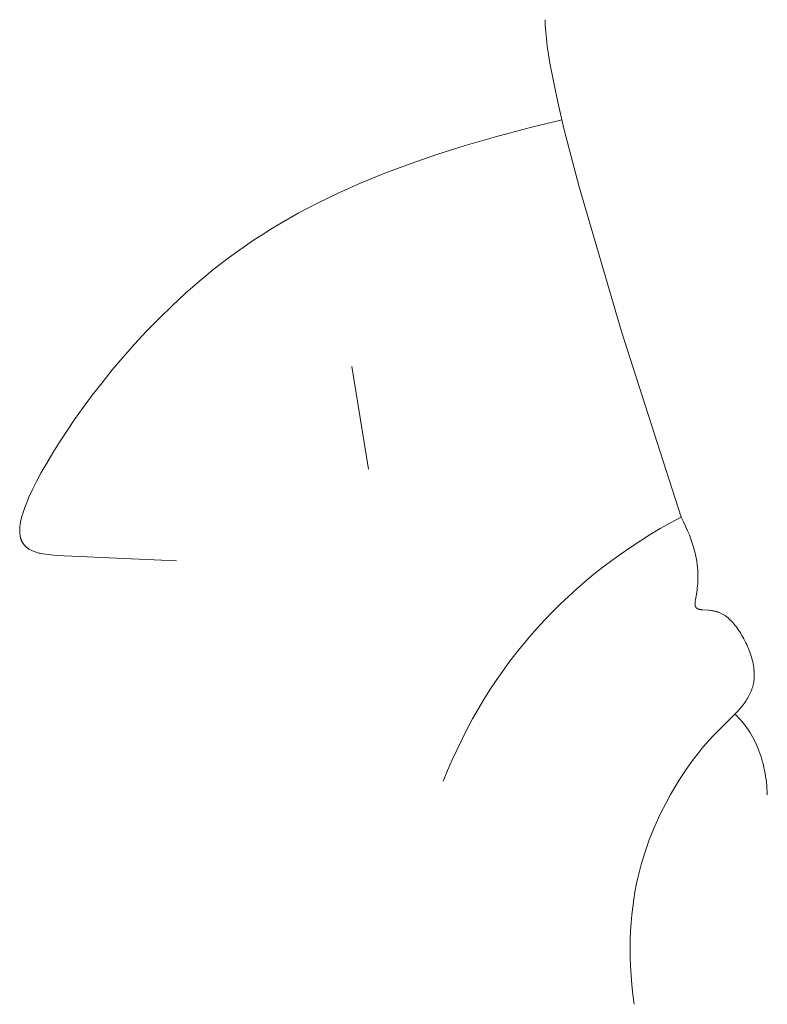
# Model space of a CAD drawing. Header units: millimetres. Extents: x -1459 to 125, y -3469 to 122.
# Tile 129 of 199: x -76 to -64, y -2988 to -2972. Entities that reach past the tile are written whole.
import ezdxf

# ---------------------------------------------------------------- set-up
doc = ezdxf.new("R2010")
doc.units = ezdxf.units.MM
doc.header["$MEASUREMENT"] = 0
doc.layers.add('Layer 1', color=7, linetype='Continuous')

msp = doc.modelspace()

# ---------------------------------------------------------------- linework, layer by layer
at = {"layer": 'Layer 1', "color": 5, "lineweight": 9}
for points, knots in [([(-67.6749, -2971.5928), (-67.6749, -2971.5928), (-67.6744, -2971.6375), (-67.6744, -2971.6375), (-67.6744, -2971.6375), (-67.6728, -2971.6847), (-67.6728, -2971.6847), (-67.6728, -2971.6847), (-67.6701, -2971.7345), (-67.6701, -2971.7345), (-67.6701, -2971.7345), (-67.6664, -2971.7869), (-67.6664, -2971.7869), (-67.6664, -2971.7869), (-67.6556, -2971.8994), (-67.6556, -2971.8994), (-67.6556, -2971.8994), (-67.6406, -2972.0222), (-67.6406, -2972.0222), (-67.6406, -2972.0222), (-67.6213, -2972.1553), (-67.6213, -2972.1553), (-67.6213, -2972.1553), (-67.5977, -2972.2987), (-67.5977, -2972.2987), (-67.5977, -2972.2987), (-67.5376, -2972.6163), (-67.5376, -2972.6163), (-67.5376, -2972.6163), (-67.4603, -2972.9752), (-67.4603, -2972.9752), (-67.4603, -2972.9752), (-67.3658, -2973.3753), (-67.3658, -2973.3753), (-67.3658, -2973.3753), (-67.1254, -2974.2991), (-67.1254, -2974.2991), (-67.1254, -2974.2991), (-66.4385, -2976.641), (-66.4385, -2976.641), (-66.4385, -2976.641), (-65.4769, -2979.6422), (-65.4769, -2979.6422), (-65.4769, -2979.6422), (-65.646, -2979.7345), (-65.646, -2979.7345), (-65.646, -2979.7345), (-65.8121, -2979.8295), (-65.8121, -2979.8295), (-65.8121, -2979.8295), (-65.9749, -2979.9271), (-65.9749, -2979.9271), (-65.9749, -2979.9271), (-66.1346, -2980.0274), (-66.1346, -2980.0274), (-66.1346, -2980.0274), (-66.2912, -2980.1304), (-66.2912, -2980.1304), (-66.2912, -2980.1304), (-66.4446, -2980.2361), (-66.4446, -2980.2361), (-66.4446, -2980.2361), (-66.5948, -2980.3444), (-66.5948, -2980.3444), (-66.5948, -2980.3444), (-66.7419, -2980.4553), (-66.7419, -2980.4553), (-66.7419, -2980.4553), (-66.8858, -2980.569), (-66.8858, -2980.569), (-66.8858, -2980.569), (-67.0266, -2980.6853), (-67.0266, -2980.6853), (-67.0266, -2980.6853), (-67.1642, -2980.8043), (-67.1642, -2980.8043), (-67.1642, -2980.8043), (-67.2987, -2980.9259), (-67.2987, -2980.9259), (-67.2987, -2980.9259), (-67.43, -2981.0502), (-67.43, -2981.0502), (-67.43, -2981.0502), (-67.5581, -2981.1772), (-67.5581, -2981.1772), (-67.5581, -2981.1772), (-67.6831, -2981.3068), (-67.6831, -2981.3068), (-67.6831, -2981.3068), (-67.805, -2981.4391), (-67.805, -2981.4391), (-67.805, -2981.4391), (-67.9237, -2981.5741), (-67.9237, -2981.5741), (-67.9237, -2981.5741), (-68.0392, -2981.7117), (-68.0392, -2981.7117), (-68.0392, -2981.7117), (-68.1516, -2981.852), (-68.1516, -2981.852), (-68.1516, -2981.852), (-68.2608, -2981.995), (-68.2608, -2981.995), (-68.2608, -2981.995), (-68.3668, -2982.1406), (-68.3668, -2982.1406), (-68.3668, -2982.1406), (-68.4698, -2982.2889), (-68.4698, -2982.2889), (-68.4698, -2982.2889), (-68.5695, -2982.4399), (-68.5695, -2982.4399), (-68.5695, -2982.4399), (-68.6661, -2982.5935), (-68.6661, -2982.5935), (-68.6661, -2982.5935), (-68.7596, -2982.7498), (-68.7596, -2982.7498), (-68.7596, -2982.7498), (-68.8498, -2982.9087), (-68.8498, -2982.9087), (-68.8498, -2982.9087), (-68.937, -2983.0704), (-68.937, -2983.0704), (-68.937, -2983.0704), (-69.021, -2983.2346), (-69.021, -2983.2346), (-69.021, -2983.2346), (-69.1018, -2983.4016), (-69.1018, -2983.4016), (-69.1018, -2983.4016), (-69.1794, -2983.5712), (-69.1794, -2983.5712), (-69.1794, -2983.5712), (-69.254, -2983.7435), (-69.254, -2983.7435), (-69.254, -2983.7435), (-69.3253, -2983.9185), (-69.3253, -2983.9185)], [0, 0, 0, 0, 0.0217391, 0.0217391, 0.0217391, 0.0434783, 0.0434783, 0.0434783, 0.0652174, 0.0652174, 0.0652174, 0.0869565, 0.0869565, 0.0869565, 0.1086957, 0.1086957, 0.1086957, 0.1304348, 0.1304348, 0.1304348, 0.1521739, 0.1521739, 0.1521739, 0.173913, 0.173913, 0.173913, 0.1956522, 0.1956522, 0.1956522, 0.2173913, 0.2173913, 0.2173913, 0.2391304, 0.2391304, 0.2391304, 0.2608696, 0.2608696, 0.2608696, 0.2826087, 0.2826087, 0.2826087, 0.3043478, 0.3043478, 0.3043478, 0.326087, 0.326087, 0.326087, 0.3478261, 0.3478261, 0.3478261, 0.3695652, 0.3695652, 0.3695652, 0.3913043, 0.3913043, 0.3913043, 0.4130435, 0.4130435, 0.4130435, 0.4347826, 0.4347826, 0.4347826, 0.4565217, 0.4565217, 0.4565217, 0.4782609, 0.4782609, 0.4782609, 0.5, 0.5, 0.5, 0.5217391, 0.5217391, 0.5217391, 0.5434783, 0.5434783, 0.5434783, 0.5652174, 0.5652174, 0.5652174, 0.5869565, 0.5869565, 0.5869565, 0.6086957, 0.6086957, 0.6086957, 0.6304348, 0.6304348, 0.6304348, 0.6521739, 0.6521739, 0.6521739, 0.673913, 0.673913, 0.673913, 0.6956522, 0.6956522, 0.6956522, 0.7173913, 0.7173913, 0.7173913, 0.7391304, 0.7391304, 0.7391304, 0.7608696, 0.7608696, 0.7608696, 0.7826087, 0.7826087, 0.7826087, 0.8043478, 0.8043478, 0.8043478, 0.826087, 0.826087, 0.826087, 0.8478261, 0.8478261, 0.8478261, 0.8695652, 0.8695652, 0.8695652, 0.8913043, 0.8913043, 0.8913043, 0.9130435, 0.9130435, 0.9130435, 0.9347826, 0.9347826, 0.9347826, 0.9565217, 0.9565217, 0.9565217, 0.9782609, 0.9782609, 0.9782609, 1, 1, 1, 1]), ([(-67.4053, -2973.2117), (-67.4053, -2973.2117), (-67.9585, -2973.3487), (-67.9585, -2973.3487), (-67.9585, -2973.3487), (-68.4792, -2973.4885), (-68.4792, -2973.4885), (-68.4792, -2973.4885), (-68.9691, -2973.6313), (-68.9691, -2973.6313), (-68.9691, -2973.6313), (-69.4297, -2973.7771), (-69.4297, -2973.7771), (-69.4297, -2973.7771), (-69.8627, -2973.9262), (-69.8627, -2973.9262), (-69.8627, -2973.9262), (-70.2697, -2974.0787), (-70.2697, -2974.0787), (-70.2697, -2974.0787), (-70.6523, -2974.2347), (-70.6523, -2974.2347), (-70.6523, -2974.2347), (-71.0122, -2974.3943), (-71.0122, -2974.3943), (-71.0122, -2974.3943), (-71.3509, -2974.5578), (-71.3509, -2974.5578), (-71.3509, -2974.5578), (-71.6701, -2974.7252), (-71.6701, -2974.7252), (-71.6701, -2974.7252), (-71.9714, -2974.8967), (-71.9714, -2974.8967), (-71.9714, -2974.8967), (-72.1159, -2974.9841), (-72.1159, -2974.9841), (-72.1159, -2974.9841), (-72.2565, -2975.0725), (-72.2565, -2975.0725), (-72.2565, -2975.0725), (-72.3934, -2975.162), (-72.3934, -2975.162), (-72.3934, -2975.162), (-72.5269, -2975.2527), (-72.5269, -2975.2527), (-72.5269, -2975.2527), (-72.7843, -2975.4373), (-72.7843, -2975.4373), (-72.7843, -2975.4373), (-73.0303, -2975.6267), (-73.0303, -2975.6267), (-73.0303, -2975.6267), (-73.2665, -2975.8209), (-73.2665, -2975.8209), (-73.2665, -2975.8209), (-73.4942, -2976.0198), (-73.4942, -2976.0198), (-73.4942, -2976.0198), (-73.7137, -2976.2227), (-73.7137, -2976.2227), (-73.7137, -2976.2227), (-73.9246, -2976.4286), (-73.9246, -2976.4286), (-73.9246, -2976.4286), (-74.127, -2976.6364), (-74.127, -2976.6364), (-74.127, -2976.6364), (-74.3206, -2976.8452), (-74.3206, -2976.8452), (-74.3206, -2976.8452), (-74.5053, -2977.054), (-74.5053, -2977.054), (-74.5053, -2977.054), (-74.6809, -2977.2618), (-74.6809, -2977.2618), (-74.6809, -2977.2618), (-74.8473, -2977.4676), (-74.8473, -2977.4676), (-74.8473, -2977.4676), (-75.0044, -2977.6704), (-75.0044, -2977.6704), (-75.0044, -2977.6704), (-75.1519, -2977.8692), (-75.1519, -2977.8692), (-75.1519, -2977.8692), (-75.2898, -2978.0629), (-75.2898, -2978.0629), (-75.2898, -2978.0629), (-75.4179, -2978.2507), (-75.4179, -2978.2507), (-75.4179, -2978.2507), (-75.5361, -2978.4315), (-75.5361, -2978.4315), (-75.5361, -2978.4315), (-75.6441, -2978.6043), (-75.6441, -2978.6043), (-75.6441, -2978.6043), (-75.7419, -2978.7682), (-75.7419, -2978.7682), (-75.7419, -2978.7682), (-75.8293, -2978.922), (-75.8293, -2978.922), (-75.8293, -2978.922), (-75.9062, -2979.0651), (-75.9062, -2979.0651), (-75.9062, -2979.0651), (-75.9729, -2979.1977), (-75.9729, -2979.1977), (-75.9729, -2979.1977), (-76.0297, -2979.3201), (-76.0297, -2979.3201), (-76.0297, -2979.3201), (-76.0544, -2979.3776), (-76.0544, -2979.3776), (-76.0544, -2979.3776), (-76.0768, -2979.4327), (-76.0768, -2979.4327), (-76.0768, -2979.4327), (-76.0969, -2979.4855), (-76.0969, -2979.4855), (-76.0969, -2979.4855), (-76.1147, -2979.5361), (-76.1147, -2979.5361), (-76.1147, -2979.5361), (-76.1302, -2979.5844), (-76.1302, -2979.5844), (-76.1302, -2979.5844), (-76.1435, -2979.6305), (-76.1435, -2979.6305), (-76.1435, -2979.6305), (-76.1547, -2979.6744), (-76.1547, -2979.6744), (-76.1547, -2979.6744), (-76.1595, -2979.6956), (-76.1595, -2979.6956), (-76.1595, -2979.6956), (-76.1637, -2979.7163), (-76.1637, -2979.7163), (-76.1637, -2979.7163), (-76.1674, -2979.7365), (-76.1674, -2979.7365), (-76.1674, -2979.7365), (-76.1706, -2979.7562), (-76.1706, -2979.7562), (-76.1706, -2979.7562), (-76.1733, -2979.7754), (-76.1733, -2979.7754), (-76.1733, -2979.7754), (-76.1755, -2979.7941), (-76.1755, -2979.7941), (-76.1755, -2979.7941), (-76.1772, -2979.8123), (-76.1772, -2979.8123), (-76.1772, -2979.8123), (-76.1784, -2979.8301), (-76.1784, -2979.8301), (-76.1784, -2979.8301), (-76.1791, -2979.8473), (-76.1791, -2979.8473), (-76.1791, -2979.8473), (-76.1793, -2979.8642), (-76.1793, -2979.8642), (-76.1793, -2979.8642), (-76.179, -2979.8805), (-76.179, -2979.8805), (-76.179, -2979.8805), (-76.1782, -2979.8964), (-76.1782, -2979.8964), (-76.1782, -2979.8964), (-76.177, -2979.9119), (-76.177, -2979.9119), (-76.177, -2979.9119), (-76.1753, -2979.9269), (-76.1753, -2979.9269), (-76.1753, -2979.9269), (-76.1743, -2979.9343), (-76.1743, -2979.9343), (-76.1743, -2979.9343), (-76.1731, -2979.9415), (-76.1731, -2979.9415), (-76.1731, -2979.9415), (-76.1719, -2979.9487), (-76.1719, -2979.9487), (-76.1719, -2979.9487), (-76.1705, -2979.9557), (-76.1705, -2979.9557), (-76.1705, -2979.9557), (-76.169, -2979.9626), (-76.169, -2979.9626), (-76.169, -2979.9626), (-76.1674, -2979.9695), (-76.1674, -2979.9695), (-76.1674, -2979.9695), (-76.1657, -2979.9762), (-76.1657, -2979.9762), (-76.1657, -2979.9762), (-76.1639, -2979.9828), (-76.1639, -2979.9828), (-76.1639, -2979.9828), (-76.162, -2979.9893), (-76.162, -2979.9893), (-76.162, -2979.9893), (-76.1599, -2979.9958), (-76.1599, -2979.9958), (-76.1599, -2979.9958), (-76.1578, -2980.0021), (-76.1578, -2980.0021), (-76.1578, -2980.0021), (-76.1555, -2980.0083), (-76.1555, -2980.0083), (-76.1555, -2980.0083), (-76.1531, -2980.0144), (-76.1531, -2980.0144), (-76.1531, -2980.0144), (-76.1507, -2980.0205), (-76.1507, -2980.0205), (-76.1507, -2980.0205), (-76.1481, -2980.0264), (-76.1481, -2980.0264), (-76.1481, -2980.0264), (-76.1454, -2980.0322), (-76.1454, -2980.0322), (-76.1454, -2980.0322), (-76.1426, -2980.038), (-76.1426, -2980.038), (-76.1426, -2980.038), (-76.1397, -2980.0436), (-76.1397, -2980.0436), (-76.1397, -2980.0436), (-76.1367, -2980.0492), (-76.1367, -2980.0492), (-76.1367, -2980.0492), (-76.1335, -2980.0546), (-76.1335, -2980.0546), (-76.1335, -2980.0546), (-76.1303, -2980.06), (-76.1303, -2980.06), (-76.1303, -2980.06), (-76.127, -2980.0653), (-76.127, -2980.0653), (-76.127, -2980.0653), (-76.1236, -2980.0705), (-76.1236, -2980.0705), (-76.1236, -2980.0705), (-76.1201, -2980.0756), (-76.1201, -2980.0756), (-76.1201, -2980.0756), (-76.1164, -2980.0806), (-76.1164, -2980.0806), (-76.1164, -2980.0806), (-76.1127, -2980.0855), (-76.1127, -2980.0855), (-76.1127, -2980.0855), (-76.1089, -2980.0904), (-76.1089, -2980.0904), (-76.1089, -2980.0904), (-76.1049, -2980.0951), (-76.1049, -2980.0951), (-76.1049, -2980.0951), (-76.1009, -2980.0998), (-76.1009, -2980.0998), (-76.1009, -2980.0998), (-76.0968, -2980.1044), (-76.0968, -2980.1044), (-76.0968, -2980.1044), (-76.0926, -2980.1089), (-76.0926, -2980.1089), (-76.0926, -2980.1089), (-76.0882, -2980.1133), (-76.0882, -2980.1133), (-76.0882, -2980.1133), (-76.0838, -2980.1176), (-76.0838, -2980.1176), (-76.0838, -2980.1176), (-76.0793, -2980.1219), (-76.0793, -2980.1219), (-76.0793, -2980.1219), (-76.0747, -2980.126), (-76.0747, -2980.126), (-76.0747, -2980.126), (-76.07, -2980.1301), (-76.07, -2980.1301), (-76.07, -2980.1301), (-76.0652, -2980.1341), (-76.0652, -2980.1341), (-76.0652, -2980.1341), (-76.0603, -2980.1381), (-76.0603, -2980.1381), (-76.0603, -2980.1381), (-76.0553, -2980.1419), (-76.0553, -2980.1419), (-76.0553, -2980.1419), (-76.0502, -2980.1457), (-76.0502, -2980.1457), (-76.0502, -2980.1457), (-76.0451, -2980.1494), (-76.0451, -2980.1494), (-76.0451, -2980.1494), (-76.0398, -2980.153), (-76.0398, -2980.153), (-76.0398, -2980.153), (-76.029, -2980.1601), (-76.029, -2980.1601), (-76.029, -2980.1601), (-76.0179, -2980.1668), (-76.0179, -2980.1668), (-76.0179, -2980.1668), (-76.0064, -2980.1733), (-76.0064, -2980.1733), (-76.0064, -2980.1733), (-75.9945, -2980.1795), (-75.9945, -2980.1795), (-75.9945, -2980.1795), (-75.9823, -2980.1854), (-75.9823, -2980.1854), (-75.9823, -2980.1854), (-75.9697, -2980.1911), (-75.9697, -2980.1911), (-75.9697, -2980.1911), (-75.9567, -2980.1965), (-75.9567, -2980.1965), (-75.9567, -2980.1965), (-75.9432, -2980.2017), (-75.9432, -2980.2017), (-75.9432, -2980.2017), (-75.9293, -2980.2066), (-75.9293, -2980.2066), (-75.9293, -2980.2066), (-75.9149, -2980.2113), (-75.9149, -2980.2113), (-75.9149, -2980.2113), (-75.9001, -2980.2157), (-75.9001, -2980.2157), (-75.9001, -2980.2157), (-75.8847, -2980.22), (-75.8847, -2980.22), (-75.8847, -2980.22), (-75.8688, -2980.2241), (-75.8688, -2980.2241), (-75.8688, -2980.2241), (-75.8523, -2980.2279), (-75.8523, -2980.2279), (-75.8523, -2980.2279), (-75.8353, -2980.2316), (-75.8353, -2980.2316), (-75.8353, -2980.2316), (-75.7994, -2980.2383), (-75.7994, -2980.2383), (-75.7994, -2980.2383), (-75.7609, -2980.2444), (-75.7609, -2980.2444), (-75.7609, -2980.2444), (-75.7198, -2980.2499), (-75.7198, -2980.2499), (-75.7198, -2980.2499), (-75.6757, -2980.2549), (-75.6757, -2980.2549), (-75.6757, -2980.2549), (-75.5783, -2980.2634), (-75.5783, -2980.2634), (-75.5783, -2980.2634), (-73.6396, -2980.3509), (-73.6396, -2980.3509)], [0, 0, 0, 0, 0.0082645, 0.0082645, 0.0082645, 0.0165289, 0.0165289, 0.0165289, 0.0247934, 0.0247934, 0.0247934, 0.0330579, 0.0330579, 0.0330579, 0.0413223, 0.0413223, 0.0413223, 0.0495868, 0.0495868, 0.0495868, 0.0578512, 0.0578512, 0.0578512, 0.0661157, 0.0661157, 0.0661157, 0.0743802, 0.0743802, 0.0743802, 0.0826446, 0.0826446, 0.0826446, 0.0909091, 0.0909091, 0.0909091, 0.0991736, 0.0991736, 0.0991736, 0.107438, 0.107438, 0.107438, 0.1157025, 0.1157025, 0.1157025, 0.1239669, 0.1239669, 0.1239669, 0.1322314, 0.1322314, 0.1322314, 0.1404959, 0.1404959, 0.1404959, 0.1487603, 0.1487603, 0.1487603, 0.1570248, 0.1570248, 0.1570248, 0.1652893, 0.1652893, 0.1652893, 0.1735537, 0.1735537, 0.1735537, 0.1818182, 0.1818182, 0.1818182, 0.1900826, 0.1900826, 0.1900826, 0.1983471, 0.1983471, 0.1983471, 0.2066116, 0.2066116, 0.2066116, 0.214876, 0.214876, 0.214876, 0.2231405, 0.2231405, 0.2231405, 0.231405, 0.231405, 0.231405, 0.2396694, 0.2396694, 0.2396694, 0.2479339, 0.2479339, 0.2479339, 0.2561983, 0.2561983, 0.2561983, 0.2644628, 0.2644628, 0.2644628, 0.2727273, 0.2727273, 0.2727273, 0.2809917, 0.2809917, 0.2809917, 0.2892562, 0.2892562, 0.2892562, 0.2975207, 0.2975207, 0.2975207, 0.3057851, 0.3057851, 0.3057851, 0.3140496, 0.3140496, 0.3140496, 0.322314, 0.322314, 0.322314, 0.3305785, 0.3305785, 0.3305785, 0.338843, 0.338843, 0.338843, 0.3471074, 0.3471074, 0.3471074, 0.3553719, 0.3553719, 0.3553719, 0.3636364, 0.3636364, 0.3636364, 0.3719008, 0.3719008, 0.3719008, 0.3801653, 0.3801653, 0.3801653, 0.3884298, 0.3884298, 0.3884298, 0.3966942, 0.3966942, 0.3966942, 0.4049587, 0.4049587, 0.4049587, 0.4132231, 0.4132231, 0.4132231, 0.4214876, 0.4214876, 0.4214876, 0.4297521, 0.4297521, 0.4297521, 0.4380165, 0.4380165, 0.4380165, 0.446281, 0.446281, 0.446281, 0.4545455, 0.4545455, 0.4545455, 0.4628099, 0.4628099, 0.4628099, 0.4710744, 0.4710744, 0.4710744, 0.4793388, 0.4793388, 0.4793388, 0.4876033, 0.4876033, 0.4876033, 0.4958678, 0.4958678, 0.4958678, 0.5041322, 0.5041322, 0.5041322, 0.5123967, 0.5123967, 0.5123967, 0.5206612, 0.5206612, 0.5206612, 0.5289256, 0.5289256, 0.5289256, 0.5371901, 0.5371901, 0.5371901, 0.5454545, 0.5454545, 0.5454545, 0.553719, 0.553719, 0.553719, 0.5619835, 0.5619835, 0.5619835, 0.5702479, 0.5702479, 0.5702479, 0.5785124, 0.5785124, 0.5785124, 0.5867769, 0.5867769, 0.5867769, 0.5950413, 0.5950413, 0.5950413, 0.6033058, 0.6033058, 0.6033058, 0.6115702, 0.6115702, 0.6115702, 0.6198347, 0.6198347, 0.6198347, 0.6280992, 0.6280992, 0.6280992, 0.6363636, 0.6363636, 0.6363636, 0.6446281, 0.6446281, 0.6446281, 0.6528926, 0.6528926, 0.6528926, 0.661157, 0.661157, 0.661157, 0.6694215, 0.6694215, 0.6694215, 0.677686, 0.677686, 0.677686, 0.6859504, 0.6859504, 0.6859504, 0.6942149, 0.6942149, 0.6942149, 0.7024793, 0.7024793, 0.7024793, 0.7107438, 0.7107438, 0.7107438, 0.7190083, 0.7190083, 0.7190083, 0.7272727, 0.7272727, 0.7272727, 0.7355372, 0.7355372, 0.7355372, 0.7438017, 0.7438017, 0.7438017, 0.7520661, 0.7520661, 0.7520661, 0.7603306, 0.7603306, 0.7603306, 0.768595, 0.768595, 0.768595, 0.7768595, 0.7768595, 0.7768595, 0.785124, 0.785124, 0.785124, 0.7933884, 0.7933884, 0.7933884, 0.8016529, 0.8016529, 0.8016529, 0.8099174, 0.8099174, 0.8099174, 0.8181818, 0.8181818, 0.8181818, 0.8264463, 0.8264463, 0.8264463, 0.8347107, 0.8347107, 0.8347107, 0.8429752, 0.8429752, 0.8429752, 0.8512397, 0.8512397, 0.8512397, 0.8595041, 0.8595041, 0.8595041, 0.8677686, 0.8677686, 0.8677686, 0.8760331, 0.8760331, 0.8760331, 0.8842975, 0.8842975, 0.8842975, 0.892562, 0.892562, 0.892562, 0.9008264, 0.9008264, 0.9008264, 0.9090909, 0.9090909, 0.9090909, 0.9173554, 0.9173554, 0.9173554, 0.9256198, 0.9256198, 0.9256198, 0.9338843, 0.9338843, 0.9338843, 0.9421488, 0.9421488, 0.9421488, 0.9504132, 0.9504132, 0.9504132, 0.9586777, 0.9586777, 0.9586777, 0.9669421, 0.9669421, 0.9669421, 0.9752066, 0.9752066, 0.9752066, 0.9834711, 0.9834711, 0.9834711, 0.9917355, 0.9917355, 0.9917355, 1, 1, 1, 1]), ([(-65.4769, -2979.6422), (-65.4769, -2979.6422), (-65.4377, -2979.7181), (-65.4377, -2979.7181), (-65.4377, -2979.7181), (-65.4022, -2979.7919), (-65.4022, -2979.7919), (-65.4022, -2979.7919), (-65.3702, -2979.8633), (-65.3702, -2979.8633), (-65.3702, -2979.8633), (-65.3416, -2979.9326), (-65.3416, -2979.9326), (-65.3416, -2979.9326), (-65.3163, -2979.9997), (-65.3163, -2979.9997), (-65.3163, -2979.9997), (-65.2939, -2980.0646), (-65.2939, -2980.0646), (-65.2939, -2980.0646), (-65.2744, -2980.1274), (-65.2744, -2980.1274), (-65.2744, -2980.1274), (-65.2577, -2980.188), (-65.2577, -2980.188), (-65.2577, -2980.188), (-65.2435, -2980.2465), (-65.2435, -2980.2465), (-65.2435, -2980.2465), (-65.2317, -2980.3029), (-65.2317, -2980.3029), (-65.2317, -2980.3029), (-65.2221, -2980.3573), (-65.2221, -2980.3573), (-65.2221, -2980.3573), (-65.2146, -2980.4096), (-65.2146, -2980.4096), (-65.2146, -2980.4096), (-65.209, -2980.4598), (-65.209, -2980.4598), (-65.209, -2980.4598), (-65.2052, -2980.5081), (-65.2052, -2980.5081), (-65.2052, -2980.5081), (-65.2029, -2980.5544), (-65.2029, -2980.5544), (-65.2029, -2980.5544), (-65.2021, -2980.5986), (-65.2021, -2980.5986), (-65.2021, -2980.5986), (-65.2025, -2980.641), (-65.2025, -2980.641), (-65.2025, -2980.641), (-65.204, -2980.6814), (-65.204, -2980.6814), (-65.204, -2980.6814), (-65.2065, -2980.7198), (-65.2065, -2980.7198), (-65.2065, -2980.7198), (-65.2097, -2980.7564), (-65.2097, -2980.7564), (-65.2097, -2980.7564), (-65.2136, -2980.7911), (-65.2136, -2980.7911), (-65.2136, -2980.7911), (-65.2179, -2980.824), (-65.2179, -2980.824), (-65.2179, -2980.824), (-65.2442, -2980.9832), (-65.2442, -2980.9832), (-65.2442, -2980.9832), (-65.2471, -2981.0036), (-65.2471, -2981.0036), (-65.2471, -2981.0036), (-65.2483, -2981.0132), (-65.2483, -2981.0132), (-65.2483, -2981.0132), (-65.2492, -2981.0223), (-65.2492, -2981.0223), (-65.2492, -2981.0223), (-65.2499, -2981.031), (-65.2499, -2981.031), (-65.2499, -2981.031), (-65.2503, -2981.0393), (-65.2503, -2981.0393), (-65.2503, -2981.0393), (-65.2504, -2981.0433), (-65.2504, -2981.0433), (-65.2504, -2981.0433), (-65.2505, -2981.0472), (-65.2505, -2981.0472), (-65.2505, -2981.0472), (-65.2504, -2981.051), (-65.2504, -2981.051), (-65.2504, -2981.051), (-65.2503, -2981.0547), (-65.2503, -2981.0547), (-65.2503, -2981.0547), (-65.2501, -2981.0583), (-65.2501, -2981.0583), (-65.2501, -2981.0583), (-65.2498, -2981.0618), (-65.2498, -2981.0618), (-65.2498, -2981.0618), (-65.2494, -2981.0651), (-65.2494, -2981.0651), (-65.2494, -2981.0651), (-65.2489, -2981.0684), (-65.2489, -2981.0684), (-65.2489, -2981.0684), (-65.2484, -2981.0716), (-65.2484, -2981.0716), (-65.2484, -2981.0716), (-65.2477, -2981.0747), (-65.2477, -2981.0747), (-65.2477, -2981.0747), (-65.247, -2981.0777), (-65.247, -2981.0777), (-65.247, -2981.0777), (-65.2463, -2981.0806), (-65.2463, -2981.0806), (-65.2463, -2981.0806), (-65.2454, -2981.0835), (-65.2454, -2981.0835), (-65.2454, -2981.0835), (-65.2449, -2981.0848), (-65.2449, -2981.0848), (-65.2449, -2981.0848), (-65.2445, -2981.0862), (-65.2445, -2981.0862), (-65.2445, -2981.0862), (-65.244, -2981.0875), (-65.244, -2981.0875), (-65.244, -2981.0875), (-65.2435, -2981.0888), (-65.2435, -2981.0888), (-65.2435, -2981.0888), (-65.2429, -2981.0901), (-65.2429, -2981.0901), (-65.2429, -2981.0901), (-65.2424, -2981.0914), (-65.2424, -2981.0914), (-65.2424, -2981.0914), (-65.2418, -2981.0926), (-65.2418, -2981.0926), (-65.2418, -2981.0926), (-65.2412, -2981.0939), (-65.2412, -2981.0939), (-65.2412, -2981.0939), (-65.2406, -2981.0951), (-65.2406, -2981.0951), (-65.2406, -2981.0951), (-65.24, -2981.0963), (-65.24, -2981.0963), (-65.24, -2981.0963), (-65.2393, -2981.0974), (-65.2393, -2981.0974), (-65.2393, -2981.0974), (-65.2387, -2981.0986), (-65.2387, -2981.0986), (-65.2387, -2981.0986), (-65.238, -2981.0997), (-65.238, -2981.0997), (-65.238, -2981.0997), (-65.2373, -2981.1008), (-65.2373, -2981.1008), (-65.2373, -2981.1008), (-65.2366, -2981.1019), (-65.2366, -2981.1019), (-65.2366, -2981.1019), (-65.2358, -2981.103), (-65.2358, -2981.103), (-65.2358, -2981.103), (-65.2351, -2981.104), (-65.2351, -2981.104), (-65.2351, -2981.104), (-65.2343, -2981.1051), (-65.2343, -2981.1051), (-65.2343, -2981.1051), (-65.2335, -2981.1061), (-65.2335, -2981.1061), (-65.2335, -2981.1061), (-65.2327, -2981.1071), (-65.2327, -2981.1071), (-65.2327, -2981.1071), (-65.2319, -2981.108), (-65.2319, -2981.108), (-65.2319, -2981.108), (-65.2311, -2981.109), (-65.2311, -2981.109), (-65.2311, -2981.109), (-65.2302, -2981.1099), (-65.2302, -2981.1099), (-65.2302, -2981.1099), (-65.2293, -2981.1109), (-65.2293, -2981.1109), (-65.2293, -2981.1109), (-65.2284, -2981.1118), (-65.2284, -2981.1118), (-65.2284, -2981.1118), (-65.2275, -2981.1126), (-65.2275, -2981.1126), (-65.2275, -2981.1126), (-65.2266, -2981.1135), (-65.2266, -2981.1135), (-65.2266, -2981.1135), (-65.2256, -2981.1144), (-65.2256, -2981.1144), (-65.2256, -2981.1144), (-65.2247, -2981.1152), (-65.2247, -2981.1152), (-65.2247, -2981.1152), (-65.2237, -2981.116), (-65.2237, -2981.116), (-65.2237, -2981.116), (-65.2227, -2981.1168), (-65.2227, -2981.1168), (-65.2227, -2981.1168), (-65.2217, -2981.1176), (-65.2217, -2981.1176), (-65.2217, -2981.1176), (-65.2196, -2981.1191), (-65.2196, -2981.1191), (-65.2196, -2981.1191), (-65.2175, -2981.1206), (-65.2175, -2981.1206), (-65.2175, -2981.1206), (-65.2153, -2981.122), (-65.2153, -2981.122), (-65.2153, -2981.122), (-65.213, -2981.1234), (-65.213, -2981.1234), (-65.213, -2981.1234), (-65.2107, -2981.1247), (-65.2107, -2981.1247), (-65.2107, -2981.1247), (-65.2083, -2981.1259), (-65.2083, -2981.1259), (-65.2083, -2981.1259), (-65.2058, -2981.1271), (-65.2058, -2981.1271), (-65.2058, -2981.1271), (-65.2033, -2981.1282), (-65.2033, -2981.1282), (-65.2033, -2981.1282), (-65.2007, -2981.1293), (-65.2007, -2981.1293), (-65.2007, -2981.1293), (-65.1981, -2981.1303), (-65.1981, -2981.1303), (-65.1981, -2981.1303), (-65.1954, -2981.1313), (-65.1954, -2981.1313), (-65.1954, -2981.1313), (-65.1927, -2981.1322), (-65.1927, -2981.1322), (-65.1927, -2981.1322), (-65.1898, -2981.1331), (-65.1898, -2981.1331), (-65.1898, -2981.1331), (-65.187, -2981.1339), (-65.187, -2981.1339), (-65.187, -2981.1339), (-65.184, -2981.1347), (-65.184, -2981.1347), (-65.184, -2981.1347), (-65.178, -2981.1362), (-65.178, -2981.1362), (-65.178, -2981.1362), (-65.1718, -2981.1376), (-65.1718, -2981.1376), (-65.1718, -2981.1376), (-65.1653, -2981.1388), (-65.1653, -2981.1388), (-65.1653, -2981.1388), (-65.1587, -2981.1398), (-65.1587, -2981.1398), (-65.1587, -2981.1398), (-65.1518, -2981.1408), (-65.1518, -2981.1408), (-65.1518, -2981.1408), (-65.1448, -2981.1417), (-65.1448, -2981.1417), (-65.1448, -2981.1417), (-65.1301, -2981.1431), (-65.1301, -2981.1431), (-65.1301, -2981.1431), (-65.0283, -2981.1504), (-65.0283, -2981.1504), (-65.0283, -2981.1504), (-65.0095, -2981.1522), (-65.0095, -2981.1522), (-65.0095, -2981.1522), (-64.9902, -2981.1545), (-64.9902, -2981.1545), (-64.9902, -2981.1545), (-64.9706, -2981.1574), (-64.9706, -2981.1574), (-64.9706, -2981.1574), (-64.9506, -2981.1609), (-64.9506, -2981.1609), (-64.9506, -2981.1609), (-64.9406, -2981.1629), (-64.9406, -2981.1629), (-64.9406, -2981.1629), (-64.9304, -2981.1651), (-64.9304, -2981.1651), (-64.9304, -2981.1651), (-64.9202, -2981.1676), (-64.9202, -2981.1676), (-64.9202, -2981.1676), (-64.9099, -2981.1702), (-64.9099, -2981.1702), (-64.9099, -2981.1702), (-64.8996, -2981.1731), (-64.8996, -2981.1731), (-64.8996, -2981.1731), (-64.8892, -2981.1763), (-64.8892, -2981.1763), (-64.8892, -2981.1763), (-64.8788, -2981.1797), (-64.8788, -2981.1797), (-64.8788, -2981.1797), (-64.8683, -2981.1834), (-64.8683, -2981.1834), (-64.8683, -2981.1834), (-64.8579, -2981.1873), (-64.8579, -2981.1873), (-64.8579, -2981.1873), (-64.8474, -2981.1916), (-64.8474, -2981.1916), (-64.8474, -2981.1916), (-64.8369, -2981.1962), (-64.8369, -2981.1962), (-64.8369, -2981.1962), (-64.8263, -2981.2011), (-64.8263, -2981.2011), (-64.8263, -2981.2011), (-64.8158, -2981.2064), (-64.8158, -2981.2064), (-64.8158, -2981.2064), (-64.8052, -2981.212), (-64.8052, -2981.212), (-64.8052, -2981.212), (-64.7947, -2981.2179), (-64.7947, -2981.2179), (-64.7947, -2981.2179), (-64.7842, -2981.2243), (-64.7842, -2981.2243), (-64.7842, -2981.2243), (-64.7737, -2981.231), (-64.7737, -2981.231), (-64.7737, -2981.231), (-64.7632, -2981.2381), (-64.7632, -2981.2381), (-64.7632, -2981.2381), (-64.7527, -2981.2455), (-64.7527, -2981.2455), (-64.7527, -2981.2455), (-64.7423, -2981.2533), (-64.7423, -2981.2533), (-64.7423, -2981.2533), (-64.7318, -2981.2615), (-64.7318, -2981.2615), (-64.7318, -2981.2615), (-64.7214, -2981.2701), (-64.7214, -2981.2701), (-64.7214, -2981.2701), (-64.7111, -2981.2789), (-64.7111, -2981.2789), (-64.7111, -2981.2789), (-64.7008, -2981.2881), (-64.7008, -2981.2881), (-64.7008, -2981.2881), (-64.6905, -2981.2976), (-64.6905, -2981.2976), (-64.6905, -2981.2976), (-64.6803, -2981.3074), (-64.6803, -2981.3074), (-64.6803, -2981.3074), (-64.66, -2981.328), (-64.66, -2981.328), (-64.66, -2981.328), (-64.64, -2981.3497), (-64.64, -2981.3497), (-64.64, -2981.3497), (-64.6202, -2981.3725), (-64.6202, -2981.3725), (-64.6202, -2981.3725), (-64.6007, -2981.3963), (-64.6007, -2981.3963), (-64.6007, -2981.3963), (-64.5815, -2981.4211), (-64.5815, -2981.4211), (-64.5815, -2981.4211), (-64.5627, -2981.4468), (-64.5627, -2981.4468), (-64.5627, -2981.4468), (-64.5442, -2981.4732), (-64.5442, -2981.4732), (-64.5442, -2981.4732), (-64.5262, -2981.5005), (-64.5262, -2981.5005), (-64.5262, -2981.5005), (-64.5086, -2981.5284), (-64.5086, -2981.5284), (-64.5086, -2981.5284), (-64.4914, -2981.557), (-64.4914, -2981.557), (-64.4914, -2981.557), (-64.4748, -2981.5861), (-64.4748, -2981.5861), (-64.4748, -2981.5861), (-64.4587, -2981.6157), (-64.4587, -2981.6157), (-64.4587, -2981.6157), (-64.4431, -2981.6458), (-64.4431, -2981.6458), (-64.4431, -2981.6458), (-64.4281, -2981.6762), (-64.4281, -2981.6762), (-64.4281, -2981.6762), (-64.4138, -2981.7069), (-64.4138, -2981.7069), (-64.4138, -2981.7069), (-64.4001, -2981.7379), (-64.4001, -2981.7379), (-64.4001, -2981.7379), (-64.387, -2981.769), (-64.387, -2981.769), (-64.387, -2981.769), (-64.3747, -2981.8002), (-64.3747, -2981.8002), (-64.3747, -2981.8002), (-64.363, -2981.8315), (-64.363, -2981.8315), (-64.363, -2981.8315), (-64.3522, -2981.8627), (-64.3522, -2981.8627), (-64.3522, -2981.8627), (-64.3421, -2981.8938), (-64.3421, -2981.8938), (-64.3421, -2981.8938), (-64.3329, -2981.9248), (-64.3329, -2981.9248), (-64.3329, -2981.9248), (-64.3245, -2981.9555), (-64.3245, -2981.9555), (-64.3245, -2981.9555), (-64.317, -2981.986), (-64.317, -2981.986), (-64.317, -2981.986), (-64.3104, -2982.0161), (-64.3104, -2982.0161), (-64.3104, -2982.0161), (-64.3047, -2982.0457), (-64.3047, -2982.0457), (-64.3047, -2982.0457), (-64.3, -2982.0749), (-64.3, -2982.0749), (-64.3, -2982.0749), (-64.2963, -2982.1036), (-64.2963, -2982.1036), (-64.2963, -2982.1036), (-64.2935, -2982.1317), (-64.2935, -2982.1317), (-64.2935, -2982.1317), (-64.2917, -2982.1593), (-64.2917, -2982.1593), (-64.2917, -2982.1593), (-64.2909, -2982.1864), (-64.2909, -2982.1864), (-64.2909, -2982.1864), (-64.2909, -2982.1997), (-64.2909, -2982.1997), (-64.2909, -2982.1997), (-64.2911, -2982.213), (-64.2911, -2982.213), (-64.2911, -2982.213), (-64.2915, -2982.2262), (-64.2915, -2982.2262), (-64.2915, -2982.2262), (-64.2921, -2982.2392), (-64.2921, -2982.2392), (-64.2921, -2982.2392), (-64.293, -2982.2521), (-64.293, -2982.2521), (-64.293, -2982.2521), (-64.2941, -2982.2649), (-64.2941, -2982.2649), (-64.2941, -2982.2649), (-64.2954, -2982.2777), (-64.2954, -2982.2777), (-64.2954, -2982.2777), (-64.297, -2982.2903), (-64.297, -2982.2903), (-64.297, -2982.2903), (-64.2988, -2982.3028), (-64.2988, -2982.3028), (-64.2988, -2982.3028), (-64.3008, -2982.3152), (-64.3008, -2982.3152), (-64.3008, -2982.3152), (-64.303, -2982.3276), (-64.303, -2982.3276), (-64.303, -2982.3276), (-64.3054, -2982.3398), (-64.3054, -2982.3398), (-64.3054, -2982.3398), (-64.3081, -2982.352), (-64.3081, -2982.352), (-64.3081, -2982.352), (-64.3109, -2982.3641), (-64.3109, -2982.3641), (-64.3109, -2982.3641), (-64.314, -2982.3761), (-64.314, -2982.3761), (-64.314, -2982.3761), (-64.3173, -2982.388), (-64.3173, -2982.388), (-64.3173, -2982.388), (-64.3208, -2982.3998), (-64.3208, -2982.3998), (-64.3208, -2982.3998), (-64.3245, -2982.4116), (-64.3245, -2982.4116), (-64.3245, -2982.4116), (-64.3284, -2982.4233), (-64.3284, -2982.4233), (-64.3284, -2982.4233), (-64.3326, -2982.4349), (-64.3326, -2982.4349), (-64.3326, -2982.4349), (-64.3414, -2982.458), (-64.3414, -2982.458), (-64.3414, -2982.458), (-64.3511, -2982.4808), (-64.3511, -2982.4808), (-64.3511, -2982.4808), (-64.3615, -2982.5034), (-64.3615, -2982.5034), (-64.3615, -2982.5034), (-64.3728, -2982.5258), (-64.3728, -2982.5258), (-64.3728, -2982.5258), (-64.3848, -2982.548), (-64.3848, -2982.548), (-64.3848, -2982.548), (-64.3975, -2982.5701), (-64.3975, -2982.5701), (-64.3975, -2982.5701), (-64.411, -2982.592), (-64.411, -2982.592), (-64.411, -2982.592), (-64.4252, -2982.6138), (-64.4252, -2982.6138), (-64.4252, -2982.6138), (-64.4401, -2982.6356), (-64.4401, -2982.6356), (-64.4401, -2982.6356), (-64.4557, -2982.6572), (-64.4557, -2982.6572), (-64.4557, -2982.6572), (-64.472, -2982.6788), (-64.472, -2982.6788), (-64.472, -2982.6788), (-64.489, -2982.7003), (-64.489, -2982.7003), (-64.489, -2982.7003), (-64.5066, -2982.7219), (-64.5066, -2982.7219), (-64.5066, -2982.7219), (-64.5249, -2982.7434), (-64.5249, -2982.7434), (-64.5249, -2982.7434), (-64.5634, -2982.7866), (-64.5634, -2982.7866), (-64.5634, -2982.7866), (-64.6043, -2982.8301), (-64.6043, -2982.8301), (-64.6043, -2982.8301), (-64.8983, -2983.122), (-64.8983, -2983.122), (-64.8983, -2983.122), (-64.9553, -2983.1814), (-64.9553, -2983.1814), (-64.9553, -2983.1814), (-65.0145, -2983.2454), (-65.0145, -2983.2454), (-65.0145, -2983.2454), (-65.0759, -2983.3148), (-65.0759, -2983.3148), (-65.0759, -2983.3148), (-65.1395, -2983.39), (-65.1395, -2983.39), (-65.1395, -2983.39), (-65.2053, -2983.4718), (-65.2053, -2983.4718), (-65.2053, -2983.4718), (-65.2734, -2983.5607), (-65.2734, -2983.5607), (-65.2734, -2983.5607), (-65.3435, -2983.6572), (-65.3435, -2983.6572), (-65.3435, -2983.6572), (-65.4158, -2983.7621), (-65.4158, -2983.7621), (-65.4158, -2983.7621), (-65.4903, -2983.8759), (-65.4903, -2983.8759), (-65.4903, -2983.8759), (-65.5669, -2983.9992), (-65.5669, -2983.9992), (-65.5669, -2983.9992), (-65.6454, -2984.1326), (-65.6454, -2984.1326), (-65.6454, -2984.1326), (-65.7248, -2984.2764), (-65.7248, -2984.2764), (-65.7248, -2984.2764), (-65.8037, -2984.4308), (-65.8037, -2984.4308), (-65.8037, -2984.4308), (-65.8427, -2984.5121), (-65.8427, -2984.5121), (-65.8427, -2984.5121), (-65.8811, -2984.5962), (-65.8811, -2984.5962), (-65.8811, -2984.5962), (-65.9188, -2984.683), (-65.9188, -2984.683), (-65.9188, -2984.683), (-65.9557, -2984.7727), (-65.9557, -2984.7727), (-65.9557, -2984.7727), (-65.9915, -2984.8652), (-65.9915, -2984.8652), (-65.9915, -2984.8652), (-66.0261, -2984.9607), (-66.0261, -2984.9607), (-66.0261, -2984.9607), (-66.0594, -2985.059), (-66.0594, -2985.059), (-66.0594, -2985.059), (-66.0912, -2985.1604), (-66.0912, -2985.1604), (-66.0912, -2985.1604), (-66.1214, -2985.2647), (-66.1214, -2985.2647), (-66.1214, -2985.2647), (-66.1498, -2985.372), (-66.1498, -2985.372), (-66.1498, -2985.372), (-66.1762, -2985.4824), (-66.1762, -2985.4824), (-66.1762, -2985.4824), (-66.2005, -2985.5959), (-66.2005, -2985.5959), (-66.2005, -2985.5959), (-66.2226, -2985.7126), (-66.2226, -2985.7126), (-66.2226, -2985.7126), (-66.2422, -2985.8323), (-66.2422, -2985.8323), (-66.2422, -2985.8323), (-66.2593, -2985.9553), (-66.2593, -2985.9553), (-66.2593, -2985.9553), (-66.2736, -2986.0815), (-66.2736, -2986.0815), (-66.2736, -2986.0815), (-66.2851, -2986.211), (-66.2851, -2986.211), (-66.2851, -2986.211), (-66.2935, -2986.3437), (-66.2935, -2986.3437), (-66.2935, -2986.3437), (-66.2988, -2986.4798), (-66.2988, -2986.4798), (-66.2988, -2986.4798), (-66.3007, -2986.6192), (-66.3007, -2986.6192), (-66.3007, -2986.6192), (-66.2991, -2986.762), (-66.2991, -2986.762), (-66.2991, -2986.762), (-66.2938, -2986.9082), (-66.2938, -2986.9082), (-66.2938, -2986.9082), (-66.2847, -2987.0579), (-66.2847, -2987.0579), (-66.2847, -2987.0579), (-66.2717, -2987.2111), (-66.2717, -2987.2111), (-66.2717, -2987.2111), (-66.2545, -2987.3678), (-66.2545, -2987.3678), (-66.2545, -2987.3678), (-66.2331, -2987.528), (-66.2331, -2987.528)], [0, 0, 0, 0, 0.0042918, 0.0042918, 0.0042918, 0.0085837, 0.0085837, 0.0085837, 0.0128755, 0.0128755, 0.0128755, 0.0171674, 0.0171674, 0.0171674, 0.0214592, 0.0214592, 0.0214592, 0.0257511, 0.0257511, 0.0257511, 0.0300429, 0.0300429, 0.0300429, 0.0343348, 0.0343348, 0.0343348, 0.0386266, 0.0386266, 0.0386266, 0.0429185, 0.0429185, 0.0429185, 0.0472103, 0.0472103, 0.0472103, 0.0515021, 0.0515021, 0.0515021, 0.055794, 0.055794, 0.055794, 0.0600858, 0.0600858, 0.0600858, 0.0643777, 0.0643777, 0.0643777, 0.0686695, 0.0686695, 0.0686695, 0.0729614, 0.0729614, 0.0729614, 0.0772532, 0.0772532, 0.0772532, 0.0815451, 0.0815451, 0.0815451, 0.0858369, 0.0858369, 0.0858369, 0.0901288, 0.0901288, 0.0901288, 0.0944206, 0.0944206, 0.0944206, 0.0987124, 0.0987124, 0.0987124, 0.1030043, 0.1030043, 0.1030043, 0.1072961, 0.1072961, 0.1072961, 0.111588, 0.111588, 0.111588, 0.1158798, 0.1158798, 0.1158798, 0.1201717, 0.1201717, 0.1201717, 0.1244635, 0.1244635, 0.1244635, 0.1287554, 0.1287554, 0.1287554, 0.1330472, 0.1330472, 0.1330472, 0.1373391, 0.1373391, 0.1373391, 0.1416309, 0.1416309, 0.1416309, 0.1459227, 0.1459227, 0.1459227, 0.1502146, 0.1502146, 0.1502146, 0.1545064, 0.1545064, 0.1545064, 0.1587983, 0.1587983, 0.1587983, 0.1630901, 0.1630901, 0.1630901, 0.167382, 0.167382, 0.167382, 0.1716738, 0.1716738, 0.1716738, 0.1759657, 0.1759657, 0.1759657, 0.1802575, 0.1802575, 0.1802575, 0.1845494, 0.1845494, 0.1845494, 0.1888412, 0.1888412, 0.1888412, 0.193133, 0.193133, 0.193133, 0.1974249, 0.1974249, 0.1974249, 0.2017167, 0.2017167, 0.2017167, 0.2060086, 0.2060086, 0.2060086, 0.2103004, 0.2103004, 0.2103004, 0.2145923, 0.2145923, 0.2145923, 0.2188841, 0.2188841, 0.2188841, 0.223176, 0.223176, 0.223176, 0.2274678, 0.2274678, 0.2274678, 0.2317597, 0.2317597, 0.2317597, 0.2360515, 0.2360515, 0.2360515, 0.2403433, 0.2403433, 0.2403433, 0.2446352, 0.2446352, 0.2446352, 0.248927, 0.248927, 0.248927, 0.2532189, 0.2532189, 0.2532189, 0.2575107, 0.2575107, 0.2575107, 0.2618026, 0.2618026, 0.2618026, 0.2660944, 0.2660944, 0.2660944, 0.2703863, 0.2703863, 0.2703863, 0.2746781, 0.2746781, 0.2746781, 0.27897, 0.27897, 0.27897, 0.2832618, 0.2832618, 0.2832618, 0.2875536, 0.2875536, 0.2875536, 0.2918455, 0.2918455, 0.2918455, 0.2961373, 0.2961373, 0.2961373, 0.3004292, 0.3004292, 0.3004292, 0.304721, 0.304721, 0.304721, 0.3090129, 0.3090129, 0.3090129, 0.3133047, 0.3133047, 0.3133047, 0.3175966, 0.3175966, 0.3175966, 0.3218884, 0.3218884, 0.3218884, 0.3261803, 0.3261803, 0.3261803, 0.3304721, 0.3304721, 0.3304721, 0.3347639, 0.3347639, 0.3347639, 0.3390558, 0.3390558, 0.3390558, 0.3433476, 0.3433476, 0.3433476, 0.3476395, 0.3476395, 0.3476395, 0.3519313, 0.3519313, 0.3519313, 0.3562232, 0.3562232, 0.3562232, 0.360515, 0.360515, 0.360515, 0.3648069, 0.3648069, 0.3648069, 0.3690987, 0.3690987, 0.3690987, 0.3733906, 0.3733906, 0.3733906, 0.3776824, 0.3776824, 0.3776824, 0.3819742, 0.3819742, 0.3819742, 0.3862661, 0.3862661, 0.3862661, 0.3905579, 0.3905579, 0.3905579, 0.3948498, 0.3948498, 0.3948498, 0.3991416, 0.3991416, 0.3991416, 0.4034335, 0.4034335, 0.4034335, 0.4077253, 0.4077253, 0.4077253, 0.4120172, 0.4120172, 0.4120172, 0.416309, 0.416309, 0.416309, 0.4206009, 0.4206009, 0.4206009, 0.4248927, 0.4248927, 0.4248927, 0.4291845, 0.4291845, 0.4291845, 0.4334764, 0.4334764, 0.4334764, 0.4377682, 0.4377682, 0.4377682, 0.4420601, 0.4420601, 0.4420601, 0.4463519, 0.4463519, 0.4463519, 0.4506438, 0.4506438, 0.4506438, 0.4549356, 0.4549356, 0.4549356, 0.4592275, 0.4592275, 0.4592275, 0.4635193, 0.4635193, 0.4635193, 0.4678112, 0.4678112, 0.4678112, 0.472103, 0.472103, 0.472103, 0.4763948, 0.4763948, 0.4763948, 0.4806867, 0.4806867, 0.4806867, 0.4849785, 0.4849785, 0.4849785, 0.4892704, 0.4892704, 0.4892704, 0.4935622, 0.4935622, 0.4935622, 0.4978541, 0.4978541, 0.4978541, 0.5021459, 0.5021459, 0.5021459, 0.5064378, 0.5064378, 0.5064378, 0.5107296, 0.5107296, 0.5107296, 0.5150215, 0.5150215, 0.5150215, 0.5193133, 0.5193133, 0.5193133, 0.5236052, 0.5236052, 0.5236052, 0.527897, 0.527897, 0.527897, 0.5321888, 0.5321888, 0.5321888, 0.5364807, 0.5364807, 0.5364807, 0.5407725, 0.5407725, 0.5407725, 0.5450644, 0.5450644, 0.5450644, 0.5493562, 0.5493562, 0.5493562, 0.5536481, 0.5536481, 0.5536481, 0.5579399, 0.5579399, 0.5579399, 0.5622318, 0.5622318, 0.5622318, 0.5665236, 0.5665236, 0.5665236, 0.5708155, 0.5708155, 0.5708155, 0.5751073, 0.5751073, 0.5751073, 0.5793991, 0.5793991, 0.5793991, 0.583691, 0.583691, 0.583691, 0.5879828, 0.5879828, 0.5879828, 0.5922747, 0.5922747, 0.5922747, 0.5965665, 0.5965665, 0.5965665, 0.6008584, 0.6008584, 0.6008584, 0.6051502, 0.6051502, 0.6051502, 0.6094421, 0.6094421, 0.6094421, 0.6137339, 0.6137339, 0.6137339, 0.6180258, 0.6180258, 0.6180258, 0.6223176, 0.6223176, 0.6223176, 0.6266094, 0.6266094, 0.6266094, 0.6309013, 0.6309013, 0.6309013, 0.6351931, 0.6351931, 0.6351931, 0.639485, 0.639485, 0.639485, 0.6437768, 0.6437768, 0.6437768, 0.6480687, 0.6480687, 0.6480687, 0.6523605, 0.6523605, 0.6523605, 0.6566524, 0.6566524, 0.6566524, 0.6609442, 0.6609442, 0.6609442, 0.6652361, 0.6652361, 0.6652361, 0.6695279, 0.6695279, 0.6695279, 0.6738197, 0.6738197, 0.6738197, 0.6781116, 0.6781116, 0.6781116, 0.6824034, 0.6824034, 0.6824034, 0.6866953, 0.6866953, 0.6866953, 0.6909871, 0.6909871, 0.6909871, 0.695279, 0.695279, 0.695279, 0.6995708, 0.6995708, 0.6995708, 0.7038627, 0.7038627, 0.7038627, 0.7081545, 0.7081545, 0.7081545, 0.7124464, 0.7124464, 0.7124464, 0.7167382, 0.7167382, 0.7167382, 0.72103, 0.72103, 0.72103, 0.7253219, 0.7253219, 0.7253219, 0.7296137, 0.7296137, 0.7296137, 0.7339056, 0.7339056, 0.7339056, 0.7381974, 0.7381974, 0.7381974, 0.7424893, 0.7424893, 0.7424893, 0.7467811, 0.7467811, 0.7467811, 0.751073, 0.751073, 0.751073, 0.7553648, 0.7553648, 0.7553648, 0.7596567, 0.7596567, 0.7596567, 0.7639485, 0.7639485, 0.7639485, 0.7682403, 0.7682403, 0.7682403, 0.7725322, 0.7725322, 0.7725322, 0.776824, 0.776824, 0.776824, 0.7811159, 0.7811159, 0.7811159, 0.7854077, 0.7854077, 0.7854077, 0.7896996, 0.7896996, 0.7896996, 0.7939914, 0.7939914, 0.7939914, 0.7982833, 0.7982833, 0.7982833, 0.8025751, 0.8025751, 0.8025751, 0.806867, 0.806867, 0.806867, 0.8111588, 0.8111588, 0.8111588, 0.8154506, 0.8154506, 0.8154506, 0.8197425, 0.8197425, 0.8197425, 0.8240343, 0.8240343, 0.8240343, 0.8283262, 0.8283262, 0.8283262, 0.832618, 0.832618, 0.832618, 0.8369099, 0.8369099, 0.8369099, 0.8412017, 0.8412017, 0.8412017, 0.8454936, 0.8454936, 0.8454936, 0.8497854, 0.8497854, 0.8497854, 0.8540773, 0.8540773, 0.8540773, 0.8583691, 0.8583691, 0.8583691, 0.8626609, 0.8626609, 0.8626609, 0.8669528, 0.8669528, 0.8669528, 0.8712446, 0.8712446, 0.8712446, 0.8755365, 0.8755365, 0.8755365, 0.8798283, 0.8798283, 0.8798283, 0.8841202, 0.8841202, 0.8841202, 0.888412, 0.888412, 0.888412, 0.8927039, 0.8927039, 0.8927039, 0.8969957, 0.8969957, 0.8969957, 0.9012876, 0.9012876, 0.9012876, 0.9055794, 0.9055794, 0.9055794, 0.9098712, 0.9098712, 0.9098712, 0.9141631, 0.9141631, 0.9141631, 0.9184549, 0.9184549, 0.9184549, 0.9227468, 0.9227468, 0.9227468, 0.9270386, 0.9270386, 0.9270386, 0.9313305, 0.9313305, 0.9313305, 0.9356223, 0.9356223, 0.9356223, 0.9399142, 0.9399142, 0.9399142, 0.944206, 0.944206, 0.944206, 0.9484979, 0.9484979, 0.9484979, 0.9527897, 0.9527897, 0.9527897, 0.9570815, 0.9570815, 0.9570815, 0.9613734, 0.9613734, 0.9613734, 0.9656652, 0.9656652, 0.9656652, 0.9699571, 0.9699571, 0.9699571, 0.9742489, 0.9742489, 0.9742489, 0.9785408, 0.9785408, 0.9785408, 0.9828326, 0.9828326, 0.9828326, 0.9871245, 0.9871245, 0.9871245, 0.9914163, 0.9914163, 0.9914163, 0.9957082, 0.9957082, 0.9957082, 1, 1, 1, 1]), ([(-64.6043, -2982.8301), (-64.6043, -2982.8301), (-64.5739, -2982.8601), (-64.5739, -2982.8601), (-64.5739, -2982.8601), (-64.5444, -2982.8909), (-64.5444, -2982.8909), (-64.5444, -2982.8909), (-64.5158, -2982.9224), (-64.5158, -2982.9224), (-64.5158, -2982.9224), (-64.4881, -2982.9546), (-64.4881, -2982.9546), (-64.4881, -2982.9546), (-64.4613, -2982.9874), (-64.4613, -2982.9874), (-64.4613, -2982.9874), (-64.4355, -2983.021), (-64.4355, -2983.021), (-64.4355, -2983.021), (-64.4105, -2983.0552), (-64.4105, -2983.0552), (-64.4105, -2983.0552), (-64.3864, -2983.0902), (-64.3864, -2983.0902), (-64.3864, -2983.0902), (-64.3633, -2983.1259), (-64.3633, -2983.1259), (-64.3633, -2983.1259), (-64.341, -2983.1622), (-64.341, -2983.1622), (-64.341, -2983.1622), (-64.3197, -2983.1993), (-64.3197, -2983.1993), (-64.3197, -2983.1993), (-64.2992, -2983.237), (-64.2992, -2983.237), (-64.2992, -2983.237), (-64.2797, -2983.2755), (-64.2797, -2983.2755), (-64.2797, -2983.2755), (-64.2611, -2983.3146), (-64.2611, -2983.3146), (-64.2611, -2983.3146), (-64.2433, -2983.3544), (-64.2433, -2983.3544), (-64.2433, -2983.3544), (-64.2265, -2983.395), (-64.2265, -2983.395), (-64.2265, -2983.395), (-64.2106, -2983.4362), (-64.2106, -2983.4362), (-64.2106, -2983.4362), (-64.1956, -2983.4782), (-64.1956, -2983.4782), (-64.1956, -2983.4782), (-64.1815, -2983.5208), (-64.1815, -2983.5208), (-64.1815, -2983.5208), (-64.1683, -2983.5641), (-64.1683, -2983.5641), (-64.1683, -2983.5641), (-64.156, -2983.6081), (-64.156, -2983.6081), (-64.156, -2983.6081), (-64.1446, -2983.6529), (-64.1446, -2983.6529), (-64.1446, -2983.6529), (-64.1341, -2983.6983), (-64.1341, -2983.6983), (-64.1341, -2983.6983), (-64.1245, -2983.7444), (-64.1245, -2983.7444), (-64.1245, -2983.7444), (-64.1158, -2983.7912), (-64.1158, -2983.7912), (-64.1158, -2983.7912), (-64.108, -2983.8388), (-64.108, -2983.8388), (-64.108, -2983.8388), (-64.1012, -2983.887), (-64.1012, -2983.887), (-64.1012, -2983.887), (-64.0952, -2983.9359), (-64.0952, -2983.9359), (-64.0952, -2983.9359), (-64.0901, -2983.9855), (-64.0901, -2983.9855), (-64.0901, -2983.9855), (-64.086, -2984.0358), (-64.086, -2984.0358), (-64.086, -2984.0358), (-64.0827, -2984.0868), (-64.0827, -2984.0868), (-64.0827, -2984.0868), (-64.0804, -2984.1385), (-64.0804, -2984.1385)], [0, 0, 0, 0, 0.03125, 0.03125, 0.03125, 0.0625, 0.0625, 0.0625, 0.09375, 0.09375, 0.09375, 0.125, 0.125, 0.125, 0.15625, 0.15625, 0.15625, 0.1875, 0.1875, 0.1875, 0.21875, 0.21875, 0.21875, 0.25, 0.25, 0.25, 0.28125, 0.28125, 0.28125, 0.3125, 0.3125, 0.3125, 0.34375, 0.34375, 0.34375, 0.375, 0.375, 0.375, 0.40625, 0.40625, 0.40625, 0.4375, 0.4375, 0.4375, 0.46875, 0.46875, 0.46875, 0.5, 0.5, 0.5, 0.53125, 0.53125, 0.53125, 0.5625, 0.5625, 0.5625, 0.59375, 0.59375, 0.59375, 0.625, 0.625, 0.625, 0.65625, 0.65625, 0.65625, 0.6875, 0.6875, 0.6875, 0.71875, 0.71875, 0.71875, 0.75, 0.75, 0.75, 0.78125, 0.78125, 0.78125, 0.8125, 0.8125, 0.8125, 0.84375, 0.84375, 0.84375, 0.875, 0.875, 0.875, 0.90625, 0.90625, 0.90625, 0.9375, 0.9375, 0.9375, 0.96875, 0.96875, 0.96875, 1, 1, 1, 1])]:
    msp.add_open_spline(points, degree=3, knots=knots, dxfattribs=at)
msp.add_open_spline([(-70.5327, -2978.8693), (-70.5327, -2978.8693), (-70.8027, -2977.2047), (-70.8027, -2977.2047)], degree=3, dxfattribs=at)

doc.saveas('drawing.dxf')
